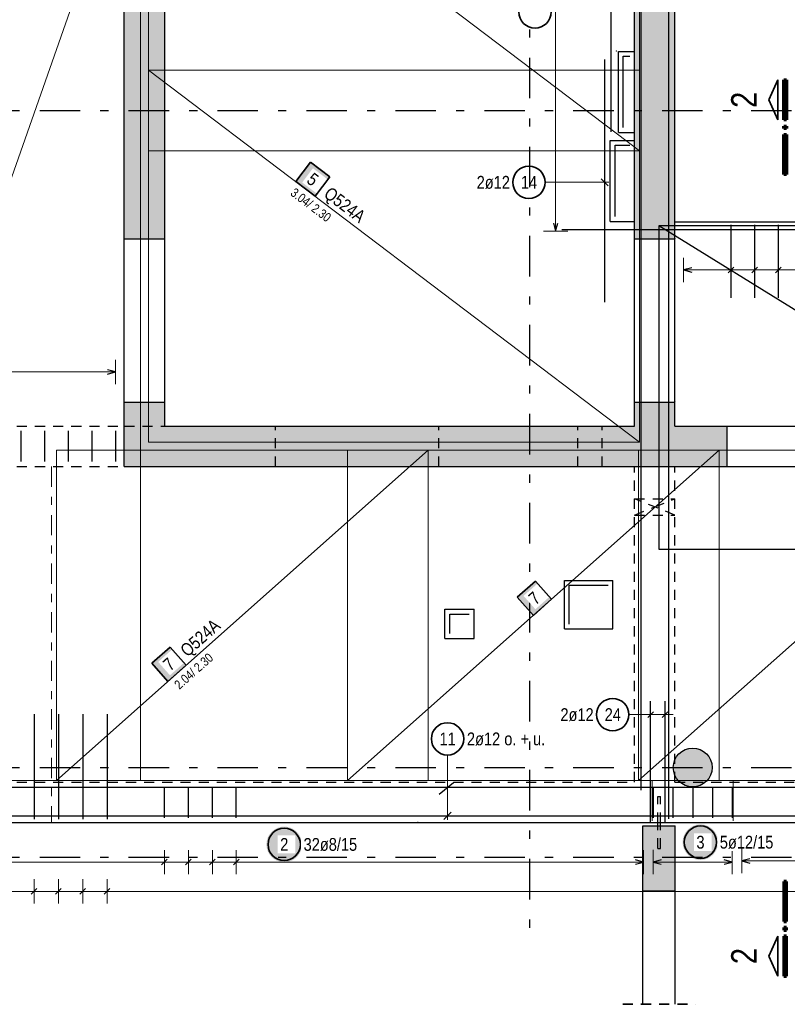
# Model space of a CAD drawing. Header units: millimetres. Extents: x -434 to 93, y -20 to 74.
# Tile 7 of 26: x 8 to 17, y 15 to 27. Entities that reach past the tile are written whole.
import ezdxf

# ---------------------------------------------------------------- set-up
doc = ezdxf.new("R2010")
doc.units = ezdxf.units.MM
for name, pattern in [('DASHDOT', [1, 0.5, -0.25, 0, -0.25]), ('DASHDOTX2', [2, 1, -0.5, 0, -0.5]), ('HIDDEN', [0.375, 0.25, -0.125])]:
    doc.linetypes.add(name, pattern=pattern)
doc.layers.add('Achsen', color=7, linetype='Continuous', lineweight=20)
doc.styles.add('Arial Narrow', font='ARIALN.TTF')

msp = doc.modelspace()

# ---------------------------------------------------------------- hatches: boundary and pattern name
at = {"lineweight": 13, "true_color": 0xd7ffd7}
for points in [[(9.469127, 35.386803), (9.469127, 24.047382), (8.969127, 24.047382), (8.969127, 35.386803)], [(15.779942, 35.386803), (15.779942, 24.047382), (15.279942, 24.047382), (15.279942, 35.386803)], [(9.469127, 22.027382), (9.469127, 21.732121), (8.969127, 21.732121), (8.969127, 22.027382)], [(15.779942, 22.027382), (15.779942, 21.732121), (15.279942, 21.732121), (15.279942, 22.027382)], [(16.424949, 21.732121), (16.424949, 21.232121), (8.969127, 21.232121), (8.969127, 21.732121)], [(16.239954, 17.512072), (16.239875, 17.518251), (16.239636, 17.524426), (16.239239, 17.530594), (16.238682, 17.536749), (16.237968, 17.542887), (16.237095, 17.549005), (16.236066, 17.555099), (16.23488, 17.561164), (16.233538, 17.567197), (16.232041, 17.573193), (16.23039, 17.579148), (16.228587, 17.585059), (16.226632, 17.590922), (16.224526, 17.596732), (16.222272, 17.602486), (16.21987, 17.608181), (16.217323, 17.613811), (16.214631, 17.619374), (16.211797, 17.624866), (16.208823, 17.630283), (16.20571, 17.635622), (16.202461, 17.640879), (16.199077, 17.64605), (16.195561, 17.651133), (16.191916, 17.656123), (16.188143, 17.661018), (16.184246, 17.665814), (16.180226, 17.670508), (16.176087, 17.675097), (16.171831, 17.679578), (16.167461, 17.683948), (16.16298, 17.688204), (16.158391, 17.692343), (16.153697, 17.696363), (16.148901, 17.70026), (16.144006, 17.704033), (16.139015, 17.707678), (16.133933, 17.711194), (16.128761, 17.714578), (16.123505, 17.717827), (16.118166, 17.72094), (16.112749, 17.723914), (16.107257, 17.726748), (16.101694, 17.72944), (16.096063, 17.731988), (16.090369, 17.734389), (16.084615, 17.736644), (16.078805, 17.738749), (16.072942, 17.740704), (16.067031, 17.742508), (16.061075, 17.744158), (16.055079, 17.745655), (16.049047, 17.746997), (16.042982, 17.748183), (16.036888, 17.749213), (16.03077, 17.750085), (16.024631, 17.7508), (16.018476, 17.751356), (16.012309, 17.751753), (16.006134, 17.751992), (15.999954, 17.752072), (15.993775, 17.751992), (15.987599, 17.751753), (15.981432, 17.751356), (15.975277, 17.7508), (15.969139, 17.750085), (15.963021, 17.749213), (15.956927, 17.748183), (15.950862, 17.746997), (15.944829, 17.745655), (15.938833, 17.744158), (15.932878, 17.742508), (15.926967, 17.740704), (15.921104, 17.738749), (15.915294, 17.736644), (15.90954, 17.734389), (15.903845, 17.731988), (15.898215, 17.72944), (15.892652, 17.726748), (15.88716, 17.723914), (15.881743, 17.72094), (15.876404, 17.717827), (15.871147, 17.714578), (15.865976, 17.711194), (15.860893, 17.707678), (15.855903, 17.704033), (15.851008, 17.70026), (15.846212, 17.696363), (15.841518, 17.692343), (15.836929, 17.688204), (15.832448, 17.683948), (15.828078, 17.679578), (15.823822, 17.675097), (15.819683, 17.670508), (15.815663, 17.665814), (15.811766, 17.661018), (15.807993, 17.656123), (15.804348, 17.651133), (15.800832, 17.64605), (15.797448, 17.640879), (15.794199, 17.635622), (15.791086, 17.630283), (15.788111, 17.624866), (15.785277, 17.619374), (15.782586, 17.613811), (15.780038, 17.608181), (15.777637, 17.602486), (15.775382, 17.596732), (15.773277, 17.590922), (15.771322, 17.585059), (15.769518, 17.579148), (15.767868, 17.573193), (15.766371, 17.567197), (15.765029, 17.561164), (15.763843, 17.555099), (15.762813, 17.549005), (15.761941, 17.542887), (15.761226, 17.536749), (15.76067, 17.530594), (15.760273, 17.524426), (15.760034, 17.518251), (15.759954, 17.512072), (15.760034, 17.505892), (15.760273, 17.499717), (15.76067, 17.493549), (15.761226, 17.487395), (15.761941, 17.481256), (15.762813, 17.475138), (15.763843, 17.469044), (15.765029, 17.462979), (15.766371, 17.456947), (15.767868, 17.450951), (15.769518, 17.444995), (15.771322, 17.439084), (15.773277, 17.433221), (15.775382, 17.427411), (15.777637, 17.421657), (15.780038, 17.415963), (15.782586, 17.410332), (15.785277, 17.404769), (15.788111, 17.399277), (15.791086, 17.39386), (15.794199, 17.388521), (15.797448, 17.383264), (15.800832, 17.378093), (15.804348, 17.373011), (15.807993, 17.36802), (15.811766, 17.363125), (15.815663, 17.358329), (15.819683, 17.353635), (15.823822, 17.349046), (15.828078, 17.344565), (15.832448, 17.340195), (15.836929, 17.335939), (15.841518, 17.3318), (15.846212, 17.32778), (15.851008, 17.323883), (15.855903, 17.32011), (15.860893, 17.316465), (15.865976, 17.312949), (15.871147, 17.309565), (15.876404, 17.306316), (15.881743, 17.303203), (15.88716, 17.300229), (15.892652, 17.297395), (15.898215, 17.294703), (15.903845, 17.292156), (15.90954, 17.289754), (15.915294, 17.2875), (15.921104, 17.285394), (15.926967, 17.283439), (15.932878, 17.281636), (15.938833, 17.279985), (15.944829, 17.278488), (15.950862, 17.277146), (15.956927, 17.27596), (15.963021, 17.27493), (15.969139, 17.274058), (15.975277, 17.273344), (15.981432, 17.272787), (15.987599, 17.27239), (15.993775, 17.272151), (15.999954, 17.272072), (16.006134, 17.272151), (16.012309, 17.27239), (16.018476, 17.272787), (16.024631, 17.273344), (16.03077, 17.274058), (16.036888, 17.27493), (16.042982, 17.27596), (16.049047, 17.277146), (16.055079, 17.278488), (16.061075, 17.279985), (16.067031, 17.281636), (16.072942, 17.283439), (16.078805, 17.285394), (16.084615, 17.2875), (16.090369, 17.289754), (16.096063, 17.292156), (16.101694, 17.294703), (16.107257, 17.297395), (16.112749, 17.300229), (16.118166, 17.303203), (16.123505, 17.306316), (16.128761, 17.309565), (16.133933, 17.312949), (16.139015, 17.316465), (16.144006, 17.32011), (16.148901, 17.323883), (16.153697, 17.32778), (16.158391, 17.3318), (16.16298, 17.335939), (16.167461, 17.340195), (16.171831, 17.344565), (16.176087, 17.349046), (16.180226, 17.353635), (16.184246, 17.358329), (16.188143, 17.363125), (16.191916, 17.36802), (16.195561, 17.373011), (16.199077, 17.378093), (16.202461, 17.383264), (16.20571, 17.388521), (16.208823, 17.39386), (16.211797, 17.399277), (16.214631, 17.404769), (16.217323, 17.410332), (16.21987, 17.415963), (16.222272, 17.421657), (16.224526, 17.427411), (16.226632, 17.433221), (16.228587, 17.439084), (16.23039, 17.444995), (16.232041, 17.450951), (16.233538, 17.456947), (16.23488, 17.462979), (16.236066, 17.469044), (16.237095, 17.475138), (16.237968, 17.481256), (16.238682, 17.487395), (16.239239, 17.493549), (16.239636, 17.499717), (16.239875, 17.505892)], [(15.784841, 16.792122), (15.784841, 15.988965), (15.384841, 15.988965), (15.384841, 16.792122)]]:
    msp.add_hatch(color=254, dxfattribs=at).paths.add_polyline_path(points)
at = {"lineweight": 18, "true_color": 0xffffff}
for points in [[(11.510897, 24.810078), (11.271775, 24.991243), (11.090611, 24.752121), (11.329733, 24.570956)], [(9.53451, 18.999773), (9.310067, 18.800712), (9.509128, 18.576268), (9.733571, 18.775329)]]:
    msp.add_hatch(color=7, dxfattribs=at).paths.add_polyline_path(points)
at = {"lineweight": 35, "true_color": 0xffffff}
msp.add_hatch(color=7, dxfattribs=at).paths.add_polyline_path([(14.05451, 19.815725), (13.830067, 19.616664), (14.029128, 19.392221), (14.253571, 19.591282)])
at = {"lineweight": 25, "true_color": 0xffffff}
for points in [[(16.315312, 16.589025), (16.315178, 16.596703), (16.314776, 16.604371), (16.314107, 16.612021), (16.313171, 16.619643), (16.311969, 16.627228), (16.310504, 16.634765), (16.308777, 16.642248), (16.306789, 16.649665), (16.304544, 16.657009), (16.302044, 16.664269), (16.299292, 16.671438), (16.296292, 16.678507), (16.293046, 16.685467), (16.28956, 16.692309), (16.285837, 16.699025), (16.281882, 16.705607), (16.2777, 16.712047), (16.273295, 16.718338), (16.268674, 16.72447), (16.263841, 16.730438), (16.258804, 16.736234), (16.253566, 16.74185), (16.248137, 16.74728), (16.24252, 16.752517), (16.236725, 16.757555), (16.230757, 16.762387), (16.224624, 16.767009), (16.218334, 16.771413), (16.211894, 16.775596), (16.205312, 16.779551), (16.198595, 16.783273), (16.191753, 16.78676), (16.184794, 16.790005), (16.177725, 16.793005), (16.170556, 16.795757), (16.163295, 16.798257), (16.155952, 16.800502), (16.148535, 16.80249), (16.141052, 16.804217), (16.133514, 16.805683), (16.12593, 16.806884), (16.118308, 16.80782), (16.110658, 16.808489), (16.10299, 16.808891), (16.095312, 16.809025), (16.087634, 16.808891), (16.079965, 16.808489), (16.072315, 16.80782), (16.064694, 16.806884), (16.057109, 16.805683), (16.049571, 16.804217), (16.042089, 16.80249), (16.034671, 16.800502), (16.027328, 16.798257), (16.020067, 16.795757), (16.012898, 16.793005), (16.00583, 16.790005), (15.99887, 16.78676), (15.992028, 16.783273), (15.985312, 16.779551), (15.978729, 16.775596), (15.972289, 16.771413), (15.965999, 16.767009), (15.959866, 16.762387), (15.953898, 16.757555), (15.948103, 16.752517), (15.942487, 16.74728), (15.937057, 16.74185), (15.93182, 16.736234), (15.926782, 16.730438), (15.921949, 16.72447), (15.917328, 16.718338), (15.912923, 16.712047), (15.908741, 16.705607), (15.904786, 16.699025), (15.901063, 16.692309), (15.897577, 16.685467), (15.894332, 16.678507), (15.891331, 16.671438), (15.888579, 16.664269), (15.886079, 16.657009), (15.883834, 16.649665), (15.881847, 16.642248), (15.880119, 16.634765), (15.878654, 16.627228), (15.877453, 16.619643), (15.876517, 16.612021), (15.875848, 16.604371), (15.875446, 16.596703), (15.875312, 16.589025), (15.875446, 16.581347), (15.875848, 16.573679), (15.876517, 16.566029), (15.877453, 16.558407), (15.878654, 16.550822), (15.880119, 16.543284), (15.881847, 16.535802), (15.883834, 16.528385), (15.886079, 16.521041), (15.888579, 16.51378), (15.891331, 16.506611), (15.894332, 16.499543), (15.897577, 16.492583), (15.901063, 16.485741), (15.904786, 16.479025), (15.908741, 16.472443), (15.912923, 16.466002), (15.917328, 16.459712), (15.921949, 16.453579), (15.926782, 16.447612), (15.93182, 16.441816), (15.937057, 16.4362), (15.942487, 16.43077), (15.948103, 16.425533), (15.953898, 16.420495), (15.959866, 16.415663), (15.965999, 16.411041), (15.972289, 16.406637), (15.978729, 16.402454), (15.985312, 16.398499), (15.992028, 16.394776), (15.99887, 16.39129), (16.00583, 16.388045), (16.012898, 16.385044), (16.020067, 16.382293), (16.027328, 16.379792), (16.034671, 16.377547), (16.042089, 16.37556), (16.049571, 16.373832), (16.057109, 16.372367), (16.064694, 16.371166), (16.072315, 16.37023), (16.079965, 16.369561), (16.087634, 16.369159), (16.095312, 16.369025), (16.10299, 16.369159), (16.110658, 16.369561), (16.118308, 16.37023), (16.12593, 16.371166), (16.133514, 16.372367), (16.141052, 16.373832), (16.148535, 16.37556), (16.155952, 16.377547), (16.163295, 16.379792), (16.170556, 16.382293), (16.177725, 16.385044), (16.184794, 16.388045), (16.191753, 16.39129), (16.198595, 16.394776), (16.205312, 16.398499), (16.211894, 16.402454), (16.218334, 16.406637), (16.224624, 16.411041), (16.230757, 16.415663), (16.236725, 16.420495), (16.24252, 16.425533), (16.248137, 16.43077), (16.253566, 16.4362), (16.258804, 16.441816), (16.263841, 16.447612), (16.268674, 16.453579), (16.273295, 16.459712), (16.2777, 16.466002), (16.281882, 16.472443), (16.285837, 16.479025), (16.28956, 16.485741), (16.293046, 16.492583), (16.296292, 16.499543), (16.299292, 16.506611), (16.302044, 16.51378), (16.304544, 16.521041), (16.306789, 16.528385), (16.308777, 16.535802), (16.310504, 16.543284), (16.311969, 16.550822), (16.313171, 16.558407), (16.314107, 16.566029), (16.314776, 16.573679)], [(11.167236, 16.561333), (11.167102, 16.569011), (11.1667, 16.576679), (11.166031, 16.584329), (11.165095, 16.591951), (11.163893, 16.599535), (11.162428, 16.607073), (11.160701, 16.614555), (11.158713, 16.621973), (11.156468, 16.629316), (11.153968, 16.636577), (11.151216, 16.643746), (11.148216, 16.650815), (11.14497, 16.657774), (11.141484, 16.664616), (11.137761, 16.671333), (11.133806, 16.677915), (11.129624, 16.684355), (11.12522, 16.690645), (11.120598, 16.696778), (11.115766, 16.702746), (11.110728, 16.708541), (11.105491, 16.714157), (11.100061, 16.719587), (11.094445, 16.724825), (11.088649, 16.729862), (11.082681, 16.734695), (11.076549, 16.739316), (11.070258, 16.743721), (11.063818, 16.747903), (11.057236, 16.751858), (11.05052, 16.755581), (11.043677, 16.759067), (11.036718, 16.762313), (11.029649, 16.765313), (11.02248, 16.768065), (11.01522, 16.770565), (11.007876, 16.77281), (11.000459, 16.774798), (10.992976, 16.776525), (10.985438, 16.77799), (10.977854, 16.779192), (10.970232, 16.780127), (10.962582, 16.780797), (10.954914, 16.781199), (10.947236, 16.781333), (10.939558, 16.781199), (10.931889, 16.780797), (10.92424, 16.780127), (10.916618, 16.779192), (10.909033, 16.77799), (10.901495, 16.776525), (10.894013, 16.774798), (10.886596, 16.77281), (10.879252, 16.770565), (10.871991, 16.768065), (10.864822, 16.765313), (10.857754, 16.762313), (10.850794, 16.759067), (10.843952, 16.755581), (10.837236, 16.751858), (10.830654, 16.747903), (10.824213, 16.743721), (10.817923, 16.739316), (10.81179, 16.734695), (10.805822, 16.729862), (10.800027, 16.724825), (10.794411, 16.719587), (10.788981, 16.714157), (10.783744, 16.708541), (10.778706, 16.702746), (10.773873, 16.696778), (10.769252, 16.690645), (10.764848, 16.684355), (10.760665, 16.677915), (10.75671, 16.671333), (10.752987, 16.664616), (10.749501, 16.657774), (10.746256, 16.650815), (10.743255, 16.643746), (10.740503, 16.636577), (10.738003, 16.629316), (10.735758, 16.621973), (10.733771, 16.614555), (10.732043, 16.607073), (10.730578, 16.599535), (10.729377, 16.591951), (10.728441, 16.584329), (10.727772, 16.576679), (10.72737, 16.569011), (10.727236, 16.561333), (10.72737, 16.553655), (10.727772, 16.545986), (10.728441, 16.538336), (10.729377, 16.530715), (10.730578, 16.52313), (10.732043, 16.515592), (10.733771, 16.50811), (10.735758, 16.500692), (10.738003, 16.493349), (10.740503, 16.486088), (10.743255, 16.478919), (10.746256, 16.471851), (10.749501, 16.464891), (10.752987, 16.458049), (10.75671, 16.451333), (10.760665, 16.44475), (10.764848, 16.43831), (10.769252, 16.43202), (10.773873, 16.425887), (10.778706, 16.419919), (10.783744, 16.414124), (10.788981, 16.408508), (10.794411, 16.403078), (10.800027, 16.397841), (10.805822, 16.392803), (10.81179, 16.38797), (10.817923, 16.383349), (10.824213, 16.378944), (10.830654, 16.374762), (10.837236, 16.370807), (10.843952, 16.367084), (10.850794, 16.363598), (10.857754, 16.360353), (10.864822, 16.357352), (10.871991, 16.3546), (10.879252, 16.3521), (10.886596, 16.349855), (10.894013, 16.347868), (10.901495, 16.34614), (10.909033, 16.344675), (10.916618, 16.343474), (10.92424, 16.342538), (10.931889, 16.341869), (10.939558, 16.341467), (10.947236, 16.341333), (10.954914, 16.341467), (10.962582, 16.341869), (10.970232, 16.342538), (10.977854, 16.343474), (10.985438, 16.344675), (10.992976, 16.34614), (11.000459, 16.347868), (11.007876, 16.349855), (11.01522, 16.3521), (11.02248, 16.3546), (11.029649, 16.357352), (11.036718, 16.360353), (11.043677, 16.363598), (11.05052, 16.367084), (11.057236, 16.370807), (11.063818, 16.374762), (11.070258, 16.378944), (11.076549, 16.383349), (11.082681, 16.38797), (11.088649, 16.392803), (11.094445, 16.397841), (11.100061, 16.403078), (11.105491, 16.408508), (11.110728, 16.414124), (11.115766, 16.419919), (11.120598, 16.425887), (11.12522, 16.43202), (11.129624, 16.43831), (11.133806, 16.44475), (11.137761, 16.451333), (11.141484, 16.458049), (11.14497, 16.464891), (11.148216, 16.471851), (11.151216, 16.478919), (11.153968, 16.486088), (11.156468, 16.493349), (11.158713, 16.500692), (11.160701, 16.50811), (11.162428, 16.515592), (11.163893, 16.52313), (11.165095, 16.530715), (11.166031, 16.538336), (11.1667, 16.545986)]]:
    msp.add_hatch(color=7, dxfattribs=at).paths.add_polyline_path(points)

# ---------------------------------------------------------------- linework, layer by layer
at = {"color": 3, "linetype": 'Continuous', "lineweight": 25}
for p, q in [((15.698893, 35.768611), (15.698893, 16.87836)), ((8.969127, 24.047382), (8.969127, 35.386803)), ((9.469127, 24.047382), (9.469127, 35.386803)), ((15.279942, 24.047382), (15.279942, 35.386803)), ((15.779841, 24.047382), (15.779841, 35.386803)), ((15.080741, 26.361487), (15.279942, 26.361487)), ((15.080741, 25.361487), (15.080741, 26.361487)), ((15.080741, 25.361487), (15.279942, 25.361487)), ((14.980741, 25.261487), (15.279942, 25.261487)), ((14.980741, 24.261487), (14.980741, 25.261487)), ((14.980741, 24.261487), (15.279942, 24.261487)), ((15.779942, 24.256602), (19.099841, 24.256602)), ((8.969127, 24.047427), (9.469127, 24.047427)), ((8.969127, 22.027382), (8.969127, 24.047382)), ((9.469127, 22.027382), (9.469127, 24.047382)), ((15.279942, 24.047427), (15.779942, 24.047427)), ((15.279942, 22.027382), (15.279942, 24.047382)), ((15.779841, 22.027382), (15.779841, 24.047382)), ((8.969127, 22.027427), (9.469127, 22.027427)), ((8.969127, 21.732121), (8.969127, 22.027382)), ((9.469127, 21.732121), (9.469127, 22.027382)), ((15.279942, 22.027427), (15.779942, 22.027427)), ((15.279942, 21.732121), (15.279942, 22.027382)), ((15.779841, 21.732121), (15.779841, 22.027382)), ((8.969127, 21.232121), (8.969127, 21.732121)), ((9.469127, 21.732121), (15.279942, 21.732121)), ((15.779942, 21.732121), (16.424949, 21.732121)), ((16.424949, 21.732121), (19.054949, 21.732121)), ((16.424949, 21.232121), (16.424949, 21.732121)), ((8.969127, 21.232121), (16.424949, 21.232121)), ((16.424949, 21.232121), (19.054949, 21.232121)), ((14.41284, 19.824278), (15.01284, 19.824278)), ((14.41284, 19.224278), (14.41284, 19.824278)), ((15.01284, 19.224278), (15.01284, 19.824278)), ((12.934737, 19.467275), (13.294737, 19.467275)), ((12.934737, 19.107275), (12.934737, 19.467275)), ((13.294737, 19.107275), (13.294737, 19.467275)), ((12.934737, 19.107275), (13.294737, 19.107275)), ((14.41284, 19.224278), (15.01284, 19.224278)), ((12.863462, 17.184058), (13.039271, 17.326058)), ((4.587042, 17.268039), (41.499104, 17.268039)), ((4.439127, 16.832325), (41.329127, 16.832325)), ((7.20083, 16.832121), (15.568841, 16.832121)), ((15.568841, 16.792122), (15.568841, 16.832325)), ((15.600841, 16.792122), (15.600841, 16.832325)), ((15.600841, 16.832121), (41.329129, 16.832121)), ((15.384841, 16.792122), (15.784841, 16.792122)), ((15.384841, 15.988965), (15.384841, 16.792122)), ((15.784841, 15.988965), (15.784841, 16.792122)), ((15.384841, 15.988965), (15.784841, 15.988965)), ((15.384841, 14.585316), (15.384841, 15.988965)), ((15.784841, 14.585316), (15.784841, 15.988965))]:
    msp.add_line(p, q, dxfattribs=at)
at = {"color": 3, "linetype": 'Continuous', "lineweight": 25, "ltscale": 0.5}
for p, q in [((15.359942, 35.626602), (15.359942, 17.232325)), ((14.986316, 27.367674), (14.986316, 26.367674)), ((14.986316, 26.367674), (14.986316, 25.367674)), ((14.910741, 26.261487), (14.910741, 25.261487)), ((14.910741, 25.261487), (14.910741, 24.261487)), ((14.954935, 24.699889), (14.866547, 24.788277)), ((14.277125, 24.240129), (14.30392, 24.140129)), ((14.30392, 24.140129), (14.330715, 24.240129)), ((14.910741, 24.261487), (14.910741, 23.261487)), ((16.473345, 24.216602), (16.473304, 23.316602)), ((16.766045, 24.216602), (16.766004, 23.316602)), ((17.058745, 24.216602), (17.058704, 23.316602)), ((14.380741, 24.161487), (14.980741, 24.161487)), ((14.980741, 24.161487), (15.280741, 24.161487)), ((15.280741, 24.161487), (23.080741, 24.161487)), ((15.987921, 23.687752), (15.887919, 23.660961)), ((15.887919, 23.660961), (15.987918, 23.634162)), ((16.437963, 23.625581), (16.508676, 23.696289)), ((16.730663, 23.625568), (16.801376, 23.696275)), ((17.023363, 23.625554), (17.094076, 23.696262)), ((8.861127, 22.4), (8.761127, 22.426795)), ((8.761127, 22.373205), (8.861127, 22.4)), ((7.687533, 21.672103), (7.687533, 21.292121)), ((7.980931, 21.672103), (7.980931, 21.292121)), ((8.27433, 21.672103), (8.27433, 21.292121)), ((8.567729, 21.672103), (8.567729, 21.292121)), ((8.861127, 21.672103), (8.861127, 21.292121)), ((15.478841, 16.832325), (15.478841, 18.332325)), ((15.658841, 16.832325), (15.658841, 18.332325)), ((7.853821, 18.172325), (7.853822, 16.872325)), ((8.154428, 18.172325), (8.154428, 16.872325)), ((8.455034, 18.172325), (8.455034, 16.872325)), ((8.75564, 18.172325), (8.755641, 16.872325)), ((15.443485, 18.130213), (15.514196, 18.200924)), ((15.623485, 18.130213), (15.694196, 18.200924)), ((9.466032, 16.891313), (9.466032, 17.271294)), ((9.762316, 16.891313), (9.762316, 17.271294)), ((10.058601, 16.891313), (10.058601, 17.271294)), ((10.354885, 16.891313), (10.354885, 17.271294)), ((15.51173, 17.271294), (15.51173, 16.891313)), ((15.755729, 17.271294), (15.755729, 16.891313)), ((15.999729, 17.271294), (15.999729, 16.891313)), ((16.243729, 17.271294), (16.243729, 16.891313)), ((16.487729, 17.271294), (16.487729, 16.891313)), ((4.539127, 16.915438), (22.939127, 16.915438)), ((12.923191, 16.871244), (13.01158, 16.959633)), ((9.501387, 16.377709), (9.430676, 16.306998)), ((9.797672, 16.377709), (9.726961, 16.306998)), ((10.093956, 16.377709), (10.023245, 16.306998)), ((10.390241, 16.377709), (10.31953, 16.306998)), ((15.391723, 16.342354), (15.291723, 16.369149)), ((15.291723, 16.315559), (15.391723, 16.342354)), ((15.61173, 16.369739), (15.51173, 16.342944)), ((15.51173, 16.342944), (15.61173, 16.316149)), ((16.487729, 16.342944), (16.387729, 16.369739)), ((16.387729, 16.316149), (16.487729, 16.342944)), ((16.707729, 16.384626), (16.607729, 16.357831)), ((16.607729, 16.357831), (16.707729, 16.331036)), ((7.818466, 15.944647), (7.889177, 16.015357)), ((8.119073, 15.944647), (8.189783, 16.015357)), ((8.419679, 15.944647), (8.49039, 16.015358)), ((8.720286, 15.944647), (8.790996, 16.015358))]:
    msp.add_line(p, q, dxfattribs=at)
at = {"color": 5, "linetype": 'Continuous', "lineweight": 18, "ltscale": 0.5}
for p, q in [((14.30392, 35.290199), (14.30392, 24.140129)), ((14.173855, 24.744083), (14.960741, 24.744083)), ((14.15392, 24.140129), (14.45392, 24.140129)), ((15.887926, 23.810961), (15.887913, 23.510961)), ((16.473313, 23.510935), (16.473326, 23.810935)), ((16.766013, 23.510921), (16.766026, 23.810921)), ((17.058713, 23.510908), (17.058726, 23.810908)), ((21.74192, 23.660696), (15.887919, 23.660961)), ((8.861127, 22.25), (8.861127, 22.55)), ((8.861127, 22.4), (5.046945, 22.4)), ((15.478841, 18.015568), (15.478841, 18.315568)), ((15.658841, 18.015568), (15.658841, 18.315568)), ((15.210071, 18.165568), (15.378841, 18.165568)), ((15.758841, 18.165568), (15.378841, 18.165568)), ((12.967386, 17.665614), (12.967386, 16.865438)), ((9.466032, 16.492354), (9.466032, 16.192354)), ((9.762316, 16.492354), (9.762316, 16.192354)), ((10.058601, 16.492354), (10.058601, 16.192354)), ((10.354885, 16.492354), (10.354885, 16.192354)), ((15.391723, 16.192354), (15.391723, 16.492354)), ((15.51173, 16.492944), (15.51173, 16.192944)), ((16.487729, 16.192944), (16.487729, 16.492944)), ((6.206902, 16.342354), (15.391723, 16.342354)), ((16.487729, 16.342944), (15.51173, 16.342944)), ((16.607729, 16.357831), (22.571725, 16.357831)), ((7.853822, 15.830002), (7.853822, 16.130002)), ((8.154428, 15.830002), (8.154428, 16.130002)), ((8.455035, 15.830002), (8.455034, 16.130002)), ((8.755641, 15.830002), (8.755641, 16.130002)), ((41.221128, 15.980011), (4.547152, 15.980001))]:
    msp.add_line(p, q, dxfattribs=at)
at = {"color": 7, "linetype": 'Continuous', "lineweight": 18, "ltscale": 0.5}
for p, q in [((9.269129, 29.73212), (9.269129, 25.132121)), ((9.269129, 29.73212), (15.340738, 25.132121)), ((15.340738, 25.132121), (15.340738, 29.73212)), ((9.169126, 29.352124), (4.959197, 17.352122)), ((9.169126, 17.352124), (9.169126, 29.352124)), ((15.340739, 26.13212), (9.269127, 26.13212)), ((9.269127, 26.13212), (9.269127, 21.532121)), ((15.340739, 21.532121), (9.269127, 26.13212)), ((15.340739, 21.532121), (15.340739, 26.13212)), ((9.269129, 25.132121), (15.340738, 25.132121)), ((15.340738, 25.132121), (15.340738, 25.132121)), ((12.729127, 21.432121), (8.129129, 21.432121)), ((8.129129, 21.432121), (8.129129, 17.352331)), ((12.729127, 21.432121), (8.129129, 17.352331)), ((9.269127, 21.532121), (15.340739, 21.532121)), ((9.269127, 21.532121), (9.269127, 21.532121)), ((11.729129, 21.432118), (11.729129, 17.352325)), ((16.329127, 21.432118), (11.729129, 21.432118)), ((11.729129, 21.432118), (11.729129, 21.432118)), ((11.729129, 17.352325), (16.329127, 21.432118)), ((12.729127, 17.352331), (12.729127, 21.432121)), ((19.929126, 21.432121), (15.329127, 21.432121)), ((15.329127, 21.432121), (15.329127, 17.352331)), ((19.929126, 21.432121), (15.329127, 17.352331)), ((16.329127, 17.352325), (16.329127, 21.432118)), ((4.959128, 17.352122), (9.138105, 17.352122)), ((8.129129, 17.352331), (12.729127, 17.352331)), ((8.129129, 17.352331), (8.129129, 17.352331)), ((9.138105, 17.352122), (9.169126, 17.352124)), ((11.729129, 17.352325), (16.329127, 17.352325)), ((15.329127, 17.352331), (19.929126, 17.352331)), ((15.329127, 17.352331), (15.329127, 17.352331))]:
    msp.add_line(p, q, dxfattribs=at)
at = {"color": 3, "linetype": 'HIDDEN', "lineweight": 25, "ltscale": 0.5}
for p, q in [((15.279942, 26.361487), (15.280741, 26.361487)), ((15.280741, 25.361487), (15.280741, 26.361487)), ((15.279942, 25.361487), (15.280741, 25.361487)), ((15.279942, 25.261487), (15.280741, 25.261487)), ((15.280741, 24.261487), (15.280741, 25.261487)), ((15.279942, 24.261487), (15.280741, 24.261487)), ((4.938919, 21.732121), (8.969127, 21.732121)), ((8.969127, 21.732121), (9.469127, 21.732121)), ((10.839874, 21.232121), (10.839874, 21.732121)), ((12.859874, 21.232121), (12.859874, 21.732121)), ((14.580742, 21.232121), (14.580742, 21.732121)), ((14.880742, 21.232121), (14.880742, 21.732121)), ((4.938943, 21.232121), (8.969127, 21.232121)), ((15.279942, 17.332121), (15.279942, 21.232121)), ((15.779841, 17.332121), (15.779841, 21.232121)), ((15.279942, 20.83212), (15.779942, 20.83212)), ((15.279942, 20.63212), (15.779942, 20.63212)), ((4.939127, 17.332121), (15.279942, 17.332121)), ((15.779942, 17.332121), (21.849942, 17.332121)), ((15.568841, 17.152128), (15.570058, 17.152128)), ((15.568841, 16.832325), (15.568841, 17.152128)), ((15.570058, 17.152128), (15.573527, 17.152128)), ((15.573527, 17.152128), (15.578718, 17.152128)), ((15.578718, 17.152128), (15.584841, 17.152128)), ((15.584841, 17.152128), (15.590963, 17.152128)), ((15.590963, 17.152128), (15.596154, 17.152128)), ((15.596154, 17.152128), (15.599623, 17.152128)), ((15.599623, 17.152128), (15.600841, 17.152128)), ((15.600841, 16.832325), (15.600841, 17.152128)), ((15.568841, 16.832121), (15.600841, 16.832121)), ((15.568841, 16.512128), (15.568841, 16.792122)), ((15.600841, 16.512128), (15.600841, 16.792122)), ((15.568841, 16.512128), (15.570058, 16.512128)), ((15.570058, 16.512128), (15.573527, 16.512128)), ((15.573527, 16.512128), (15.578718, 16.512128)), ((15.578718, 16.512128), (15.584841, 16.512128)), ((15.584841, 16.512128), (15.590963, 16.512128)), ((15.590963, 16.512128), (15.596154, 16.512128)), ((15.596154, 16.512128), (15.599623, 16.512128)), ((15.599623, 16.512128), (15.600841, 16.512128))]:
    msp.add_line(p, q, dxfattribs=at)
at = {"color": 2, "linetype": 'Continuous', "lineweight": 35}
for p, q in [((16.940693, 25.762226), (17.053192, 26.009718)), ((17.053192, 26.009718), (17.053192, 25.514723)), ((17.053192, 25.514723), (16.940693, 25.762226)), ((17.053192, 15.42778), (16.940693, 15.180276)), ((17.053192, 14.932785), (17.053192, 15.42778)), ((16.940693, 15.180276), (17.053192, 14.932785))]:
    msp.add_line(p, q, dxfattribs=at)
at = {"color": 1, "linetype": 'Continuous', "lineweight": 70}
for p, q in [((17.128193, 25.514723), (17.128193, 26.009718)), ((17.128193, 26.009718), (17.158197, 26.009718)), ((17.158197, 26.009718), (17.158197, 25.514723)), ((17.158197, 25.514723), (17.128193, 25.514723)), ((17.128193, 25.409717), (17.128193, 25.439724)), ((17.128193, 25.439724), (17.158197, 25.439724)), ((17.158197, 25.439724), (17.158197, 25.409717)), ((17.158197, 25.409717), (17.128193, 25.409717)), ((17.128193, 24.839721), (17.128193, 25.334717)), ((17.128193, 25.334717), (17.158197, 25.334717)), ((17.158197, 25.334717), (17.158197, 24.839721)), ((17.158197, 24.839721), (17.128193, 24.839721)), ((17.158197, 16.102781), (17.128193, 16.102781)), ((17.128193, 16.102781), (17.128193, 15.607786)), ((17.158197, 15.607786), (17.158197, 16.102781)), ((17.128193, 15.607786), (17.158197, 15.607786)), ((17.158197, 15.532785), (17.128193, 15.532785)), ((17.128193, 15.532785), (17.128193, 15.502779)), ((17.128193, 15.502779), (17.158197, 15.502779)), ((17.158197, 15.502779), (17.158197, 15.532785)), ((17.158197, 15.42778), (17.128193, 15.42778)), ((17.128193, 15.42778), (17.128193, 14.932785)), ((17.158197, 14.932785), (17.158197, 15.42778)), ((17.128193, 14.932785), (17.158197, 14.932785))]:
    msp.add_line(p, q, dxfattribs=at)
at = {"color": 2, "linetype": 'Continuous', "lineweight": 35, "ltscale": 0.5}
for p, q in [((11.271775, 24.991243), (11.090611, 24.752121)), ((11.510897, 24.810078), (11.271775, 24.991243)), ((11.090611, 24.752121), (11.329733, 24.570956)), ((11.329733, 24.570956), (11.510897, 24.810078)), ((14.05451, 19.815725), (13.830067, 19.616664)), ((14.253571, 19.591282), (14.05451, 19.815725)), ((13.830067, 19.616664), (14.029128, 19.392221)), ((14.029128, 19.392221), (14.253571, 19.591282)), ((9.53451, 18.999773), (9.310067, 18.800712)), ((9.733571, 18.775329), (9.53451, 18.999773)), ((9.310067, 18.800712), (9.509128, 18.576268)), ((9.509128, 18.576268), (9.733571, 18.775329))]:
    msp.add_line(p, q, dxfattribs=at)
at = {"color": 9, "linetype": 'DASHDOT', "lineweight": 0, "ltscale": 0.5}
msp.add_line((8.069127, 21.232121), (8.069127, 16.832325), dxfattribs=at)
at = {"color": 9, "linetype": 'Continuous', "lineweight": 0}
for p, q in [((15.499729, 16.851313), (15.499729, 17.351271)), ((16.499729, 16.851313), (16.499729, 17.351271))]:
    msp.add_line(p, q, dxfattribs=at)
at = {"color": 2, "linetype": 'HIDDEN', "lineweight": 35, "ltscale": 0.5}
msp.add_line((15.134841, 14.585316), (16.034841, 14.585316), dxfattribs=at)
at = {"color": 2, "linetype": 'Continuous', "lineweight": 35, "ltscale": 0.5}
for centre in [(14.04943, 26.850271), (13.973855, 24.744083), (15.010071, 18.165568), (12.967386, 17.865614), (10.947236, 16.561333), (16.095312, 16.589025)]:
    msp.add_circle(centre, 0.2, dxfattribs=at)
at = {"color": 9, "linetype": 'Continuous', "lineweight": 0}
for centre in [(15.056316, 26.367674), (12.599982, 16.835438), (15.279942, 16.832325), (15.478841, 16.832325)]:
    msp.add_circle(centre, 0.00222, dxfattribs=at)
at = {"color": 3, "linetype": 'Continuous', "lineweight": 25}
msp.add_circle((15.999954, 17.512072), 0.24, dxfattribs=at)
at = {"layer": 'Achsen', "color": 3, "linetype": 'DASHDOTX2', "lineweight": 25, "ltscale": 0.5}
for p, q in [((13.97992, 37.282085), (13.97992, 15.490794)), ((3.522629, 25.632322), (42.513124, 25.632322)), ((3.522629, 17.512322), (42.513124, 17.512322)), ((3.522629, 16.402322), (42.513124, 16.402322))]:
    msp.add_line(p, q, dxfattribs=at)
at = {"layer": 'Achsen', "color": 3, "linetype": 'Continuous', "lineweight": 25}
for p, q in [((15.140741, 26.301487), (15.220741, 26.301487)), ((15.140741, 25.421487), (15.140741, 26.301487)), ((15.040741, 25.201487), (15.220741, 25.201487)), ((15.040741, 24.321487), (15.040741, 25.201487)), ((14.47284, 19.764278), (14.95284, 19.764278)), ((14.47284, 19.284278), (14.47284, 19.764278)), ((12.994737, 19.407275), (13.234737, 19.407275)), ((12.994737, 19.167275), (12.994737, 19.407275))]:
    msp.add_line(p, q, dxfattribs=at)
at = {"layer": 'Achsen', "color": 3, "linetype": 'Continuous', "lineweight": 25, "ltscale": 0.5}
for p, q in [((22.049939, 24.206604), (15.579942, 24.206604)), ((15.579942, 24.206604), (15.579942, 20.212125)), ((22.049779, 20.212223), (15.579942, 24.206604)), ((15.579942, 20.212125), (22.049779, 20.212125)), ((15.579942, 20.212125), (15.579942, 20.212125))]:
    msp.add_line(p, q, dxfattribs=at)
at = {"layer": 'Achsen', "color": 3, "linetype": 'HIDDEN', "lineweight": 25, "ltscale": 0.5}
for p, q in [((15.779944, 20.63212), (15.279942, 20.83212)), ((15.529943, 20.73212), (15.779944, 20.83212)), ((15.279942, 20.63212), (15.529943, 20.73212))]:
    msp.add_line(p, q, dxfattribs=at)
at = {"layer": 'Achsen', "color": 9, "linetype": 'Continuous', "lineweight": 0}
for centre in [(15.779942, 24.047382), (15.779942, 22.027382)]:
    msp.add_circle(centre, 0.00222, dxfattribs=at)

# ---------------------------------------------------------------- texts
at = {"color": 2, "lineweight": 35, "char_height": 0.1575, "attachment_point": 1, "line_spacing_factor": 0.9, "style": 'Arial Narrow'}
for s, insert in [('2ø12', (13.327505, 24.822833)), ('14', (13.87463, 24.822833)), ('2ø12', (14.363721, 18.244318)), ('24', (14.910846, 18.244318)), ('11', (12.868161, 17.944364)), ('2ø12 o. + u.', (13.207386, 17.944364))]:
    msp.add_mtext(s, dxfattribs=dict(at, insert=insert))
at = {"layer": 'Achsen', "color": 1, "lineweight": 70, "style": 'Arial Narrow'}
for p in [(16.790402, 25.663222), (16.790402, 15.081273)]:
    msp.add_text('2', height=0.315, rotation=90, dxfattribs=at).set_placement(p)

# ---------------------------------------------------------------- next in the draw order: texts
at = {"color": 2, "lineweight": 35, "char_height": 0.1575, "attachment_point": 1, "line_spacing_factor": 0.9, "style": 'Arial Narrow', "bg_fill": 3, "box_fill_scale": 1.2, "bg_fill_color": 256, "bg_fill_true_color": 13158600, "bg_fill_transparency": 0}
for s, insert, rotation in [('5', (11.308765, 24.873829), 322.8515562), ('Q524A', (11.520858, 24.699028), 322.8515562), ('7', (13.952448, 19.62997), 41.5702026), ('Q524A', (9.645363, 18.987816), 41.5701764), ('7', (9.432448, 18.814017), 41.5701764)]:
    msp.add_mtext(s, dxfattribs=dict(at, insert=insert, rotation=rotation))
for s, insert in [('5ø12/15', (16.335312, 16.667775)), ('2', (10.897623, 16.640083)), ('32ø8/15', (11.187236, 16.640083)), ('3', (16.045699, 16.667775))]:
    msp.add_mtext(s, dxfattribs=dict(at, insert=insert))

# ---------------------------------------------------------------- next in the draw order: linework, layer by layer
at = {"color": 5, "linetype": 'Continuous', "lineweight": 18, "ltscale": 0.5}
msp.add_line((16.607729, 16.507831), (16.607729, 16.207831), dxfattribs=at)

# ---------------------------------------------------------------- next in the draw order: texts
at = {"color": 2, "lineweight": 35, "char_height": 0.1125, "attachment_point": 1, "line_spacing_factor": 0.9, "style": 'Arial Narrow', "bg_fill": 3, "box_fill_scale": 1.2, "bg_fill_color": 256, "bg_fill_true_color": 13158600, "bg_fill_transparency": 0}
for s, insert, rotation in [(' 3.04/ 2.30', (11.054378, 24.704296), 322.8515562), (' 2.04/ 2.30', (9.54894, 18.53138), 41.5701764)]:
    msp.add_mtext(s, dxfattribs=dict(at, insert=insert, rotation=rotation))

doc.saveas('drawing.dxf')
